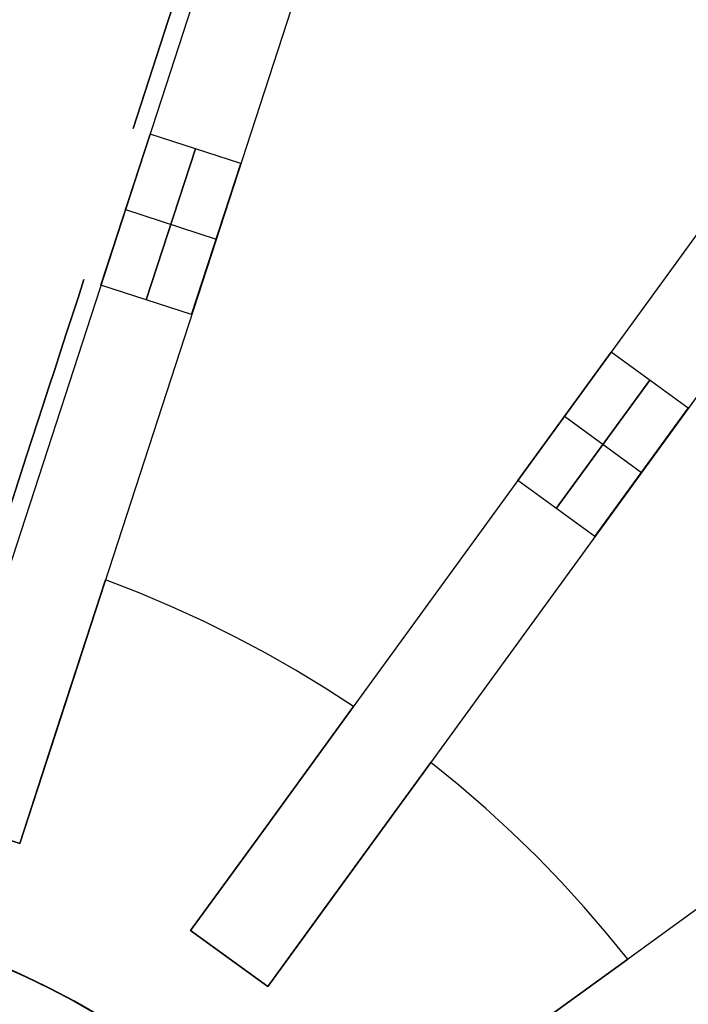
# Model space of a CAD drawing. Header units: millimetres. Extents: x 385 to 1075, y 1875 to 2565.
# Tile 18 of 21: x 771 to 855, y 2307 to 2431. Entities that reach past the tile are written whole.
import ezdxf

# ---------------------------------------------------------------- set-up
doc = ezdxf.new("R2010")
doc.units = ezdxf.units.MM

msp = doc.modelspace()

# ---------------------------------------------------------------- linework, layer by layer
for points in [[(830.9, 2549.97), (759.83, 2331.23)], [(842.32, 2546.26), (771.24, 2327.52)], [(927.93, 2502.64), (792.74, 2316.56)], [(937.64, 2495.58), (802.45, 2309.51)], [(1005.58, 2427.64), (819.51, 2292.45)], [(787.64, 2416.82), (781.46, 2397.8)], [(781.46, 2397.8), (787.64, 2416.82)], [(799.05, 2413.11), (787.64, 2416.82)], [(799.05, 2413.11), (787.64, 2416.82)], [(793.35, 2414.97), (787.17, 2395.95)], [(787.17, 2395.95), (793.35, 2414.97)], [(792.87, 2394.09), (799.05, 2413.11)], [(799.05, 2413.11), (792.87, 2394.09)], [(784.55, 2407.31), (795.96, 2403.6)], [(784.55, 2407.31), (795.96, 2403.6)], [(792.87, 2394.09), (781.46, 2397.8)], [(792.87, 2394.09), (781.46, 2397.8)], [(845.64, 2389.38), (833.89, 2373.19)], [(833.89, 2373.19), (845.64, 2389.38)], [(855.35, 2382.32), (845.64, 2389.38)], [(855.35, 2382.32), (845.64, 2389.38)], [(850.5, 2385.85), (838.74, 2369.67)], [(838.74, 2369.67), (850.5, 2385.85)], [(843.59, 2366.14), (855.35, 2382.32)], [(855.35, 2382.32), (843.59, 2366.14)], [(839.76, 2381.29), (849.47, 2374.23)], [(839.76, 2381.29), (849.47, 2374.23)], [(843.59, 2366.14), (833.89, 2373.19)], [(843.59, 2366.14), (833.89, 2373.19)], [(775.88, 2341.78), (782.02, 2360.69)], [(782.02, 2360.69), (775.88, 2341.78)], [(775.88, 2341.78), (782.02, 2360.69)], [(782.02, 2360.69), (775.88, 2341.78)], [(813.24, 2344.78), (809.69, 2347.08), (806.03, 2349.3), (802.27, 2351.44), (798.41, 2353.49), (794.46, 2355.45), (790.4, 2357.3), (786.26, 2359.05), (782.02, 2360.69)], [(813.24, 2344.78), (809.69, 2347.08), (806.03, 2349.3), (802.27, 2351.44), (798.41, 2353.49), (794.46, 2355.45), (790.4, 2357.3), (786.26, 2359.05), (782.02, 2360.69)], [(813.24, 2344.78), (809.69, 2347.08), (806.03, 2349.3), (802.27, 2351.44), (798.41, 2353.49), (794.46, 2355.45), (790.4, 2357.3), (786.26, 2359.05), (782.02, 2360.69)], [(813.24, 2344.78), (809.69, 2347.08), (806.03, 2349.3), (802.27, 2351.44), (798.41, 2353.49), (794.46, 2355.45), (790.4, 2357.3), (786.26, 2359.05), (782.02, 2360.69)], [(813.24, 2344.78), (809.69, 2347.08), (806.03, 2349.3), (802.27, 2351.44), (798.41, 2353.49), (794.46, 2355.45), (790.4, 2357.3), (786.26, 2359.05), (782.02, 2360.69)], [(813.24, 2344.78), (809.69, 2347.08), (806.03, 2349.3), (802.27, 2351.44), (798.41, 2353.49), (794.46, 2355.45), (790.4, 2357.3), (786.26, 2359.05), (782.02, 2360.69)], [(813.24, 2344.78), (801.56, 2328.7)], [(801.56, 2328.7), (813.24, 2344.78)], [(813.24, 2344.78), (801.56, 2328.7)], [(801.56, 2328.7), (813.24, 2344.78)], [(771.24, 2327.52), (775.88, 2341.78)], [(775.88, 2341.78), (771.24, 2327.52)], [(771.24, 2327.52), (775.88, 2341.78)], [(775.88, 2341.78), (771.24, 2327.52)], [(811.27, 2321.65), (822.95, 2337.73)], [(822.95, 2337.73), (811.27, 2321.65)], [(811.27, 2321.65), (822.95, 2337.73)], [(822.95, 2337.73), (811.27, 2321.65)], [(847.73, 2312.95), (845.06, 2316.23), (842.27, 2319.48), (839.35, 2322.67), (836.32, 2325.82), (833.16, 2328.9), (829.87, 2331.92), (826.47, 2334.86), (822.95, 2337.73)], [(847.73, 2312.95), (845.06, 2316.23), (842.27, 2319.48), (839.35, 2322.67), (836.32, 2325.82), (833.16, 2328.9), (829.87, 2331.92), (826.47, 2334.86), (822.95, 2337.73)], [(847.73, 2312.95), (845.06, 2316.23), (842.27, 2319.48), (839.35, 2322.67), (836.32, 2325.82), (833.16, 2328.9), (829.87, 2331.92), (826.47, 2334.86), (822.95, 2337.73)], [(847.73, 2312.95), (845.06, 2316.23), (842.27, 2319.48), (839.35, 2322.67), (836.32, 2325.82), (833.16, 2328.9), (829.87, 2331.92), (826.47, 2334.86), (822.95, 2337.73)], [(847.73, 2312.95), (845.06, 2316.23), (842.27, 2319.48), (839.35, 2322.67), (836.32, 2325.82), (833.16, 2328.9), (829.87, 2331.92), (826.47, 2334.86), (822.95, 2337.73)], [(847.73, 2312.95), (845.06, 2316.23), (842.27, 2319.48), (839.35, 2322.67), (836.32, 2325.82), (833.16, 2328.9), (829.87, 2331.92), (826.47, 2334.86), (822.95, 2337.73)], [(759.83, 2331.23), (771.24, 2327.52)], [(771.24, 2327.52), (759.83, 2331.23)], [(771.24, 2327.52), (759.83, 2331.23)], [(771.24, 2327.52), (759.83, 2331.23)], [(759.83, 2331.23), (771.24, 2327.52)], [(801.56, 2328.7), (792.74, 2316.56)], [(792.74, 2316.56), (801.56, 2328.7)], [(801.56, 2328.7), (792.74, 2316.56)], [(792.74, 2316.56), (801.56, 2328.7)], [(802.45, 2309.51), (811.27, 2321.65)], [(811.27, 2321.65), (802.45, 2309.51)], [(802.45, 2309.51), (811.27, 2321.65)], [(811.27, 2321.65), (802.45, 2309.51)], [(780.5, 2306.31), (777.47, 2308.01), (774.39, 2309.61), (771.25, 2311.09), (768.07, 2312.47), (764.84, 2313.74), (761.56, 2314.89), (758.25, 2315.93), (754.9, 2316.85), (751.53, 2317.66), (748.12, 2318.34), (744.7, 2318.91), (741.26, 2319.36), (737.8, 2319.7), (734.34, 2319.91), (730.87, 2320), (727.4, 2319.97), (723.93, 2319.82)], [(792.74, 2316.56), (802.45, 2309.51)], [(802.45, 2309.51), (792.74, 2316.56)], [(802.45, 2309.51), (792.74, 2316.56)], [(802.45, 2309.51), (792.74, 2316.56)], [(792.74, 2316.56), (802.45, 2309.51)], [(792.74, 2316.56), (797.6, 2313.04)], [(847.73, 2312.95), (831.65, 2301.27)], [(831.65, 2301.27), (847.73, 2312.95)], [(847.73, 2312.95), (831.65, 2301.27)], [(831.65, 2301.27), (847.73, 2312.95)]]:
    msp.add_lwpolyline(points)
at = {"extrusion": (0.951057, -0.309017, -3.87633e-15)}
msp.add_lwpolyline([(2681.93, -70), (2681.85, -65.22), (2681.6, -60.45), (2681.19, -55.68), (2680.62, -50.94), (2679.89, -46.21), (2679, -41.52), (2677.95, -36.85), (2676.74, -32.23), (2675.37, -27.65), (2673.84, -23.12), (2672.17, -18.64), (2670.34, -14.22), (2668.36, -9.87), (2666.23, -5.59), (2663.96, -1.38), (2661.55, 2.74), (2658.99, 6.78), (2656.3, 10.74), (2653.48, 14.59), (2650.53, 18.35), (2647.45, 22.01), (2644.24, 25.56), (2640.92, 28.99), (2637.49, 32.32), (2633.94, 35.52), (2630.28, 38.6), (2626.52, 41.55), (2622.66, 44.38), (2618.71, 47.07), (2614.67, 49.62), (2610.54, 52.03), (2606.34, 54.3), (2602.06, 56.43), (2597.7, 58.41), (2593.29, 60.24), (2588.81, 61.92), (2584.28, 63.44), (2579.7, 64.81), (2575.07, 66.02), (2570.41, 67.07), (2565.72, 67.96), (2560.99, 68.7), (2556.24, 69.27), (2551.48, 69.67), (2546.71, 69.92), (2541.93, 70)], dxfattribs=at)
at = {"extrusion": (0.951057, -0.309017, 2.89588e-15)}
msp.add_lwpolyline([(2541.93, -314), (2546.71, -313.92), (2551.48, -313.67), (2556.24, -313.27), (2560.99, -312.7), (2565.72, -311.96), (2570.41, -311.07), (2575.07, -310.02), (2579.7, -308.81), (2584.28, -307.44), (2588.81, -305.92), (2593.29, -304.24), (2597.7, -302.41), (2602.06, -300.43), (2606.34, -298.3), (2610.54, -296.03), (2614.67, -293.62), (2618.71, -291.07), (2622.66, -288.38), (2626.52, -285.55), (2630.28, -282.6), (2633.94, -279.52), (2637.49, -276.32), (2640.92, -272.99), (2644.24, -269.56), (2647.45, -266.01), (2650.53, -262.35), (2653.48, -258.59), (2656.3, -254.74), (2658.99, -250.78), (2661.55, -246.74), (2663.96, -242.62), (2666.23, -238.41), (2668.36, -234.13), (2670.34, -229.78), (2672.17, -225.36), (2673.84, -220.88), (2675.37, -216.35), (2676.74, -211.77), (2677.95, -207.15), (2679, -202.48), (2679.89, -197.79), (2680.62, -193.06), (2681.19, -188.32), (2681.6, -183.55), (2681.85, -178.78), (2681.93, -174)], dxfattribs=at)
at = {"extrusion": (0.951057, -0.309017, -4.78287e-17)}
msp.add_lwpolyline([(2681.93, -70), (2681.85, -65.22), (2681.6, -60.45), (2681.19, -55.68), (2680.62, -50.94), (2679.89, -46.21), (2679, -41.52), (2677.95, -36.85), (2676.74, -32.23), (2675.37, -27.65), (2673.84, -23.12), (2672.17, -18.64), (2670.34, -14.22), (2668.36, -9.87), (2666.23, -5.59), (2663.96, -1.38), (2661.55, 2.74), (2658.99, 6.78), (2656.3, 10.74), (2653.48, 14.59), (2650.53, 18.35), (2647.45, 22.01), (2644.24, 25.56), (2640.92, 28.99), (2637.49, 32.32), (2633.94, 35.52), (2630.28, 38.6), (2626.52, 41.55), (2622.66, 44.38), (2618.71, 47.07), (2614.67, 49.62), (2610.54, 52.03), (2606.34, 54.3), (2602.06, 56.43), (2597.7, 58.41), (2593.29, 60.24), (2588.81, 61.92), (2584.28, 63.44), (2579.7, 64.81), (2575.07, 66.02), (2570.41, 67.07), (2565.72, 67.96), (2560.99, 68.7), (2556.24, 69.27), (2551.48, 69.67), (2546.71, 69.92), (2541.93, 70)], dxfattribs=at)
at = {"extrusion": (0.951057, -0.309017, -1.25519e-15)}
msp.add_lwpolyline([(2541.93, -314), (2546.71, -313.92), (2551.48, -313.67), (2556.24, -313.27), (2560.99, -312.7), (2565.72, -311.96), (2570.41, -311.07), (2575.07, -310.02), (2579.7, -308.81), (2584.28, -307.44), (2588.81, -305.92), (2593.29, -304.24), (2597.7, -302.41), (2602.06, -300.43), (2606.34, -298.3), (2610.54, -296.03), (2614.67, -293.62), (2618.71, -291.07), (2622.66, -288.38), (2626.52, -285.55), (2630.28, -282.6), (2633.94, -279.52), (2637.49, -276.32), (2640.92, -272.99), (2644.24, -269.56), (2647.45, -266.01), (2650.53, -262.35), (2653.48, -258.59), (2656.3, -254.74), (2658.99, -250.78), (2661.55, -246.74), (2663.96, -242.62), (2666.23, -238.41), (2668.36, -234.13), (2670.34, -229.78), (2672.17, -225.36), (2673.84, -220.88), (2675.37, -216.35), (2676.74, -211.77), (2677.95, -207.15), (2679, -202.48), (2679.89, -197.79), (2680.62, -193.06), (2681.19, -188.32), (2681.6, -183.55), (2681.85, -178.78), (2681.93, -174)], dxfattribs=at)
at = {"extrusion": (0.951057, -0.309017, 8.43729e-17)}
msp.add_lwpolyline([(2541.93, 70), (2546.71, 69.92), (2551.48, 69.67), (2556.24, 69.27), (2560.99, 68.7), (2565.72, 67.96), (2570.41, 67.07), (2575.07, 66.02), (2579.7, 64.81), (2584.28, 63.44), (2588.81, 61.92), (2593.29, 60.24), (2597.7, 58.41), (2602.06, 56.43), (2606.34, 54.3), (2610.54, 52.03), (2614.67, 49.62), (2618.71, 47.07), (2622.66, 44.38), (2626.52, 41.55), (2630.28, 38.6), (2633.94, 35.52), (2637.49, 32.32), (2640.92, 28.99), (2644.24, 25.56), (2647.45, 22.01), (2650.53, 18.35), (2653.48, 14.59), (2656.3, 10.74), (2658.99, 6.78), (2661.55, 2.74), (2663.96, -1.38), (2666.23, -5.59), (2668.36, -9.87), (2670.34, -14.22), (2672.17, -18.64), (2673.84, -23.12), (2675.37, -27.65), (2676.74, -32.23), (2677.95, -36.85), (2679, -41.52), (2679.89, -46.21), (2680.62, -50.94), (2681.19, -55.68), (2681.6, -60.45), (2681.85, -65.22), (2681.93, -70)], dxfattribs=at)
at = {"extrusion": (0.951057, -0.309017, 4.59697e-16)}
msp.add_lwpolyline([(2681.93, -174), (2681.85, -178.78), (2681.6, -183.55), (2681.19, -188.32), (2680.62, -193.06), (2679.89, -197.79), (2679, -202.48), (2677.95, -207.15), (2676.74, -211.77), (2675.37, -216.35), (2673.84, -220.88), (2672.17, -225.36), (2670.34, -229.78), (2668.36, -234.13), (2666.23, -238.41), (2663.96, -242.62), (2661.55, -246.74), (2658.99, -250.78), (2656.3, -254.74), (2653.48, -258.59), (2650.53, -262.35), (2647.45, -266.01), (2644.24, -269.56), (2640.92, -272.99), (2637.49, -276.32), (2633.94, -279.52), (2630.28, -282.6), (2626.52, -285.55), (2622.66, -288.38), (2618.71, -291.07), (2614.67, -293.62), (2610.54, -296.03), (2606.34, -298.3), (2602.06, -300.43), (2597.7, -302.41), (2593.29, -304.24), (2588.81, -305.92), (2584.28, -307.44), (2579.7, -308.81), (2575.07, -310.02), (2570.41, -311.07), (2565.72, -311.96), (2560.99, -312.7), (2556.24, -313.27), (2551.48, -313.67), (2546.71, -313.92), (2541.93, -314)], dxfattribs=at)
at = {"extrusion": (0.809017, -0.587785, -3.24572e-15)}
msp.add_lwpolyline([(2570.1, -70), (2570.02, -65.22), (2569.77, -60.45), (2569.37, -55.68), (2568.8, -50.94), (2568.07, -46.21), (2567.17, -41.52), (2566.12, -36.85), (2564.91, -32.23), (2563.54, -27.65), (2562.02, -23.12), (2560.34, -18.64), (2558.51, -14.22), (2556.53, -9.87), (2554.4, -5.59), (2552.13, -1.38), (2549.72, 2.74), (2547.17, 6.78), (2544.48, 10.74), (2541.65, 14.59), (2538.7, 18.35), (2535.62, 22.01), (2532.42, 25.56), (2529.1, 28.99), (2525.66, 32.32), (2522.11, 35.52), (2518.45, 38.6), (2514.69, 41.55), (2510.84, 44.38), (2506.88, 47.07), (2502.84, 49.62), (2498.72, 52.03), (2494.51, 54.3), (2490.23, 56.43), (2485.88, 58.41), (2481.46, 60.24), (2476.98, 61.92), (2472.45, 63.44), (2467.87, 64.81), (2463.25, 66.02), (2458.58, 67.07), (2453.89, 67.96), (2449.16, 68.7), (2444.42, 69.27), (2439.65, 69.67), (2434.88, 69.92), (2430.1, 70)], dxfattribs=at)
at = {"extrusion": (0.809017, -0.587785, -3.44826e-15)}
msp.add_lwpolyline([(2430.1, -314), (2434.88, -313.92), (2439.65, -313.67), (2444.42, -313.27), (2449.16, -312.7), (2453.89, -311.96), (2458.58, -311.07), (2463.25, -310.02), (2467.87, -308.81), (2472.45, -307.44), (2476.98, -305.92), (2481.46, -304.24), (2485.88, -302.41), (2490.23, -300.43), (2494.51, -298.3), (2498.72, -296.03), (2502.84, -293.62), (2506.88, -291.07), (2510.84, -288.38), (2514.69, -285.55), (2518.45, -282.6), (2522.11, -279.52), (2525.66, -276.32), (2529.1, -272.99), (2532.42, -269.56), (2535.62, -266.01), (2538.7, -262.35), (2541.65, -258.59), (2544.48, -254.74), (2547.17, -250.78), (2549.72, -246.74), (2552.13, -242.62), (2554.4, -238.41), (2556.53, -234.13), (2558.51, -229.78), (2560.34, -225.36), (2562.02, -220.88), (2563.54, -216.35), (2564.91, -211.77), (2566.12, -207.15), (2567.17, -202.48), (2568.07, -197.79), (2568.8, -193.06), (2569.37, -188.32), (2569.77, -183.55), (2570.02, -178.78), (2570.1, -174)], dxfattribs=at)
at = {"extrusion": (0.809017, -0.587785, -4.58023e-16)}
msp.add_lwpolyline([(2570.1, -70), (2570.02, -65.22), (2569.77, -60.45), (2569.37, -55.68), (2568.8, -50.94), (2568.07, -46.21), (2567.17, -41.52), (2566.12, -36.85), (2564.91, -32.23), (2563.54, -27.65), (2562.02, -23.12), (2560.34, -18.64), (2558.51, -14.22), (2556.53, -9.87), (2554.4, -5.59), (2552.13, -1.38), (2549.72, 2.74), (2547.17, 6.78), (2544.48, 10.74), (2541.65, 14.59), (2538.7, 18.35), (2535.62, 22.01), (2532.42, 25.56), (2529.1, 28.99), (2525.66, 32.32), (2522.11, 35.52), (2518.45, 38.6), (2514.69, 41.55), (2510.84, 44.38), (2506.88, 47.07), (2502.84, 49.62), (2498.72, 52.03), (2494.51, 54.3), (2490.23, 56.43), (2485.88, 58.41), (2481.46, 60.24), (2476.98, 61.92), (2472.45, 63.44), (2467.87, 64.81), (2463.25, 66.02), (2458.58, 67.07), (2453.89, 67.96), (2449.16, 68.7), (2444.42, 69.27), (2439.65, 69.67), (2434.88, 69.92), (2430.1, 70)], dxfattribs=at)
at = {"extrusion": (0.809017, -0.587785, -1.12065e-15)}
msp.add_lwpolyline([(2430.1, -314), (2434.88, -313.92), (2439.65, -313.67), (2444.42, -313.27), (2449.16, -312.7), (2453.89, -311.96), (2458.58, -311.07), (2463.25, -310.02), (2467.87, -308.81), (2472.45, -307.44), (2476.98, -305.92), (2481.46, -304.24), (2485.88, -302.41), (2490.23, -300.43), (2494.51, -298.3), (2498.72, -296.03), (2502.84, -293.62), (2506.88, -291.07), (2510.84, -288.38), (2514.69, -285.55), (2518.45, -282.6), (2522.11, -279.52), (2525.66, -276.32), (2529.1, -272.99), (2532.42, -269.56), (2535.62, -266.01), (2538.7, -262.35), (2541.65, -258.59), (2544.48, -254.74), (2547.17, -250.78), (2549.72, -246.74), (2552.13, -242.62), (2554.4, -238.41), (2556.53, -234.13), (2558.51, -229.78), (2560.34, -225.36), (2562.02, -220.88), (2563.54, -216.35), (2564.91, -211.77), (2566.12, -207.15), (2567.17, -202.48), (2568.07, -197.79), (2568.8, -193.06), (2569.37, -188.32), (2569.77, -183.55), (2570.02, -178.78), (2570.1, -174)], dxfattribs=at)
at = {"extrusion": (0.809017, -0.587785, -2.2832e-16)}
msp.add_lwpolyline([(2430.1, 70), (2434.88, 69.92), (2439.65, 69.67), (2444.42, 69.27), (2449.16, 68.7), (2453.89, 67.96), (2458.58, 67.07), (2463.25, 66.02), (2467.87, 64.81), (2472.45, 63.44), (2476.98, 61.92), (2481.46, 60.24), (2485.88, 58.41), (2490.23, 56.43), (2494.51, 54.3), (2498.72, 52.03), (2502.84, 49.62), (2506.88, 47.07), (2510.84, 44.38), (2514.69, 41.55), (2518.45, 38.6), (2522.11, 35.52), (2525.66, 32.32), (2529.1, 28.99), (2532.42, 25.56), (2535.62, 22.01), (2538.7, 18.35), (2541.65, 14.59), (2544.48, 10.74), (2547.17, 6.78), (2549.72, 2.74), (2552.13, -1.38), (2554.4, -5.59), (2556.53, -9.87), (2558.51, -14.22), (2560.34, -18.64), (2562.02, -23.12), (2563.54, -27.65), (2564.91, -32.23), (2566.12, -36.85), (2567.17, -41.52), (2568.07, -46.21), (2568.8, -50.94), (2569.37, -55.68), (2569.77, -60.45), (2570.02, -65.22), (2570.1, -70)], dxfattribs=at)
at = {"extrusion": (0.951057, -0.309017, 4.81133e-15)}
msp.add_lwpolyline([(2521.93, 70), (2519.54, 69.96), (2517.15, 69.84), (2514.77, 69.63), (2512.4, 69.35), (2510.03, 68.98), (2507.69, 68.54), (2505.35, 68.01), (2503.04, 67.4), (2500.75, 66.72), (2498.49, 65.96), (2496.25, 65.12), (2494.04, 64.2), (2491.86, 63.22), (2489.72, 62.15), (2487.62, 61.02), (2485.56, 59.81), (2483.54, 58.53), (2481.56, 57.19), (2479.63, 55.78), (2477.75, 54.3), (2475.92, 52.76), (2474.15, 51.16), (2472.43, 49.5), (2470.77, 47.78), (2469.17, 46), (2467.63, 44.18), (2466.15, 42.3), (2464.74, 40.37), (2463.4, 38.39), (2462.12, 36.37), (2460.91, 34.31), (2459.78, 32.2), (2458.71, 30.06), (2457.72, 27.89), (2456.81, 25.68), (2455.97, 23.44), (2455.21, 21.18), (2454.52, 18.89), (2453.92, 16.57), (2453.39, 14.24), (2452.95, 11.89), (2452.58, 9.53), (2452.29, 7.16), (2452.09, 4.78), (2451.97, 2.39), (2451.93, 0)], dxfattribs=at)
at = {"extrusion": (0.951057, -0.309017, 1.84335e-16)}
msp.add_lwpolyline([(2451.93, -244), (2451.97, -246.39), (2452.09, -248.78), (2452.29, -251.16), (2452.58, -253.53), (2452.95, -255.89), (2453.39, -258.24), (2453.92, -260.57), (2454.52, -262.89), (2455.21, -265.18), (2455.97, -267.44), (2456.81, -269.68), (2457.72, -271.89), (2458.71, -274.06), (2459.78, -276.2), (2460.91, -278.31), (2462.12, -280.37), (2463.4, -282.39), (2464.74, -284.37), (2466.15, -286.3), (2467.63, -288.18), (2469.17, -290), (2470.77, -291.78), (2472.43, -293.5), (2474.15, -295.16), (2475.92, -296.76), (2477.75, -298.3), (2479.63, -299.78), (2481.56, -301.19), (2483.54, -302.53), (2485.56, -303.81), (2487.62, -305.02), (2489.72, -306.15), (2491.86, -307.22), (2494.04, -308.2), (2496.25, -309.12), (2498.49, -309.96), (2500.75, -310.72), (2503.04, -311.4), (2505.35, -312.01), (2507.69, -312.54), (2510.03, -312.98), (2512.4, -313.35), (2514.77, -313.63), (2517.15, -313.84), (2519.54, -313.96), (2521.93, -314)], dxfattribs=at)
msp.add_lwpolyline([(2451.93, -244), (2451.97, -246.39), (2452.09, -248.78), (2452.29, -251.16), (2452.58, -253.53), (2452.95, -255.89), (2453.39, -258.24), (2453.92, -260.57), (2454.52, -262.89), (2455.21, -265.18), (2455.97, -267.44), (2456.81, -269.68), (2457.72, -271.89), (2458.71, -274.06), (2459.78, -276.2), (2460.91, -278.31), (2462.12, -280.37), (2463.4, -282.39), (2464.74, -284.37), (2466.15, -286.3), (2467.63, -288.18), (2469.17, -290), (2470.77, -291.78), (2472.43, -293.5), (2474.15, -295.16), (2475.92, -296.76), (2477.75, -298.3), (2479.63, -299.78), (2481.56, -301.19), (2483.54, -302.53), (2485.56, -303.81), (2487.62, -305.02), (2489.72, -306.15), (2491.86, -307.22), (2494.04, -308.2), (2496.25, -309.12), (2498.49, -309.96), (2500.75, -310.72), (2503.04, -311.4), (2505.35, -312.01), (2507.69, -312.54), (2510.03, -312.98), (2512.4, -313.35), (2514.77, -313.63), (2517.15, -313.84), (2519.54, -313.96), (2521.93, -314)], dxfattribs=at)
at = {"extrusion": (0.951057, -0.309017, 3.19281e-17)}
msp.add_lwpolyline([(2521.93, 70), (2519.54, 69.96), (2517.15, 69.84), (2514.77, 69.63), (2512.4, 69.35), (2510.03, 68.98), (2507.69, 68.54), (2505.35, 68.01), (2503.04, 67.4), (2500.75, 66.72), (2498.49, 65.96), (2496.25, 65.12), (2494.04, 64.2), (2491.86, 63.22), (2489.72, 62.15), (2487.62, 61.02), (2485.56, 59.81), (2483.54, 58.53), (2481.56, 57.19), (2479.63, 55.78), (2477.75, 54.3), (2475.92, 52.76), (2474.15, 51.16), (2472.43, 49.5), (2470.77, 47.78), (2469.17, 46), (2467.63, 44.18), (2466.15, 42.3), (2464.74, 40.37), (2463.4, 38.39), (2462.12, 36.37), (2460.91, 34.31), (2459.78, 32.2), (2458.71, 30.06), (2457.72, 27.89), (2456.81, 25.68), (2455.97, 23.44), (2455.21, 21.18), (2454.52, 18.89), (2453.92, 16.57), (2453.39, 14.24), (2452.95, 11.89), (2452.58, 9.53), (2452.29, 7.16), (2452.09, 4.78), (2451.97, 2.39), (2451.93, 0)], dxfattribs=at)
at = {"extrusion": (0.951057, -0.309017, 1.06163e-15)}
msp.add_lwpolyline([(2451.93, -244), (2451.97, -246.39), (2452.09, -248.78), (2452.29, -251.16), (2452.58, -253.53), (2452.95, -255.89), (2453.39, -258.24), (2453.92, -260.57), (2454.52, -262.89), (2455.21, -265.18), (2455.97, -267.44), (2456.81, -269.68), (2457.72, -271.89), (2458.71, -274.06), (2459.78, -276.2), (2460.91, -278.31), (2462.12, -280.37), (2463.4, -282.39), (2464.74, -284.37), (2466.15, -286.3), (2467.63, -288.18), (2469.17, -290), (2470.77, -291.78), (2472.43, -293.5), (2474.15, -295.16), (2475.92, -296.76), (2477.75, -298.3), (2479.63, -299.78), (2481.56, -301.19), (2483.54, -302.53), (2485.56, -303.81), (2487.62, -305.02), (2489.72, -306.15), (2491.86, -307.22), (2494.04, -308.2), (2496.25, -309.12), (2498.49, -309.96), (2500.75, -310.72), (2503.04, -311.4), (2505.35, -312.01), (2507.69, -312.54), (2510.03, -312.98), (2512.4, -313.35), (2514.77, -313.63), (2517.15, -313.84), (2519.54, -313.96), (2521.93, -314)], dxfattribs=at)
at = {"extrusion": (0.951057, -0.309017, 2.47391e-15)}
msp.add_lwpolyline([(2451.93, 0), (2451.97, 2.39), (2452.09, 4.78), (2452.29, 7.16), (2452.58, 9.53), (2452.95, 11.89), (2453.39, 14.24), (2453.92, 16.57), (2454.52, 18.89), (2455.21, 21.18), (2455.97, 23.44), (2456.81, 25.68), (2457.72, 27.89), (2458.71, 30.06), (2459.78, 32.2), (2460.91, 34.31), (2462.12, 36.37), (2463.4, 38.39), (2464.74, 40.37), (2466.15, 42.3), (2467.63, 44.18), (2469.17, 46), (2470.77, 47.78), (2472.43, 49.5), (2474.15, 51.16), (2475.92, 52.76), (2477.75, 54.3), (2479.63, 55.78), (2481.56, 57.19), (2483.54, 58.53), (2485.56, 59.81), (2487.62, 61.02), (2489.72, 62.15), (2491.86, 63.22), (2494.04, 64.2), (2496.25, 65.12), (2498.49, 65.96), (2500.75, 66.72), (2503.04, 67.4), (2505.35, 68.01), (2507.69, 68.54), (2510.03, 68.98), (2512.4, 69.35), (2514.77, 69.63), (2517.15, 69.84), (2519.54, 69.96), (2521.93, 70)], dxfattribs=at)
at = {"extrusion": (0.809017, -0.587785, 1.91941e-16)}
msp.add_lwpolyline([(2410.1, 70), (2407.71, 69.96), (2405.32, 69.84), (2402.94, 69.63), (2400.57, 69.35), (2398.21, 68.98), (2395.86, 68.54), (2393.53, 68.01), (2391.22, 67.4), (2388.92, 66.72), (2386.66, 65.96), (2384.42, 65.12), (2382.21, 64.2), (2380.04, 63.22), (2377.9, 62.15), (2375.79, 61.02), (2373.73, 59.81), (2371.71, 58.53), (2369.73, 57.19), (2367.8, 55.78), (2365.92, 54.3), (2364.1, 52.76), (2362.32, 51.16), (2360.6, 49.5), (2358.94, 47.78), (2357.34, 46), (2355.8, 44.18), (2354.32, 42.3), (2352.91, 40.37), (2351.57, 38.39), (2350.29, 36.37), (2349.08, 34.31), (2347.95, 32.2), (2346.89, 30.06), (2345.9, 27.89), (2344.98, 25.68), (2344.14, 23.44), (2343.38, 21.18), (2342.7, 18.89), (2342.09, 16.57), (2341.57, 14.24), (2341.12, 11.89), (2340.75, 9.53), (2340.47, 7.16), (2340.26, 4.78), (2340.14, 2.39), (2340.1, 0)], dxfattribs=at)
at = {"extrusion": (0.809017, -0.587785, -6.03966e-15)}
msp.add_lwpolyline([(2340.1, -244), (2340.14, -246.39), (2340.26, -248.78), (2340.47, -251.16), (2340.75, -253.53), (2341.12, -255.89), (2341.57, -258.24), (2342.09, -260.57), (2342.7, -262.89), (2343.38, -265.18), (2344.14, -267.44), (2344.98, -269.68), (2345.9, -271.89), (2346.89, -274.06), (2347.95, -276.2), (2349.08, -278.31), (2350.29, -280.37), (2351.57, -282.39), (2352.91, -284.37), (2354.32, -286.3), (2355.8, -288.18), (2357.34, -290), (2358.94, -291.78), (2360.6, -293.5), (2362.32, -295.16), (2364.1, -296.76), (2365.92, -298.3), (2367.8, -299.78), (2369.73, -301.19), (2371.71, -302.53), (2373.73, -303.81), (2375.79, -305.02), (2377.9, -306.15), (2380.04, -307.22), (2382.21, -308.2), (2384.42, -309.12), (2386.66, -309.96), (2388.92, -310.72), (2391.22, -311.4), (2393.53, -312.01), (2395.86, -312.54), (2398.21, -312.98), (2400.57, -313.35), (2402.94, -313.63), (2405.32, -313.84), (2407.71, -313.96), (2410.1, -314)], dxfattribs=at)
at = {"extrusion": (0.809017, -0.587785, 7.99439e-15)}
msp.add_lwpolyline([(2410.1, 70), (2407.71, 69.96), (2405.32, 69.84), (2402.94, 69.63), (2400.57, 69.35), (2398.21, 68.98), (2395.86, 68.54), (2393.53, 68.01), (2391.22, 67.4), (2388.92, 66.72), (2386.66, 65.96), (2384.42, 65.12), (2382.21, 64.2), (2380.04, 63.22), (2377.9, 62.15), (2375.79, 61.02), (2373.73, 59.81), (2371.71, 58.53), (2369.73, 57.19), (2367.8, 55.78), (2365.92, 54.3), (2364.1, 52.76), (2362.32, 51.16), (2360.6, 49.5), (2358.94, 47.78), (2357.34, 46), (2355.8, 44.18), (2354.32, 42.3), (2352.91, 40.37), (2351.57, 38.39), (2350.29, 36.37), (2349.08, 34.31), (2347.95, 32.2), (2346.89, 30.06), (2345.9, 27.89), (2344.98, 25.68), (2344.14, 23.44), (2343.38, 21.18), (2342.7, 18.89), (2342.09, 16.57), (2341.57, 14.24), (2341.12, 11.89), (2340.75, 9.53), (2340.47, 7.16), (2340.26, 4.78), (2340.14, 2.39), (2340.1, 0)], dxfattribs=at)
at = {"extrusion": (0.809017, -0.587785, 6.08774e-15)}
msp.add_lwpolyline([(2340.1, -244), (2340.14, -246.39), (2340.26, -248.78), (2340.47, -251.16), (2340.75, -253.53), (2341.12, -255.89), (2341.57, -258.24), (2342.09, -260.57), (2342.7, -262.89), (2343.38, -265.18), (2344.14, -267.44), (2344.98, -269.68), (2345.9, -271.89), (2346.89, -274.06), (2347.95, -276.2), (2349.08, -278.31), (2350.29, -280.37), (2351.57, -282.39), (2352.91, -284.37), (2354.32, -286.3), (2355.8, -288.18), (2357.34, -290), (2358.94, -291.78), (2360.6, -293.5), (2362.32, -295.16), (2364.1, -296.76), (2365.92, -298.3), (2367.8, -299.78), (2369.73, -301.19), (2371.71, -302.53), (2373.73, -303.81), (2375.79, -305.02), (2377.9, -306.15), (2380.04, -307.22), (2382.21, -308.2), (2384.42, -309.12), (2386.66, -309.96), (2388.92, -310.72), (2391.22, -311.4), (2393.53, -312.01), (2395.86, -312.54), (2398.21, -312.98), (2400.57, -313.35), (2402.94, -313.63), (2405.32, -313.84), (2407.71, -313.96), (2410.1, -314)], dxfattribs=at)
at = {"extrusion": (0.809017, -0.587785, 1.66619e-14)}
msp.add_lwpolyline([(2340.1, 0), (2340.14, 2.39), (2340.26, 4.78), (2340.47, 7.16), (2340.75, 9.53), (2341.12, 11.89), (2341.57, 14.24), (2342.09, 16.57), (2342.7, 18.89), (2343.38, 21.18), (2344.14, 23.44), (2344.98, 25.68), (2345.9, 27.89), (2346.89, 30.06), (2347.95, 32.2), (2349.08, 34.31), (2350.29, 36.37), (2351.57, 38.39), (2352.91, 40.37), (2354.32, 42.3), (2355.8, 44.18), (2357.34, 46), (2358.94, 47.78), (2360.6, 49.5), (2362.32, 51.16), (2364.1, 52.76), (2365.92, 54.3), (2367.8, 55.78), (2369.73, 57.19), (2371.71, 58.53), (2373.73, 59.81), (2375.79, 61.02), (2377.9, 62.15), (2380.04, 63.22), (2382.21, 64.2), (2384.42, 65.12), (2386.66, 65.96), (2388.92, 66.72), (2391.22, 67.4), (2393.53, 68.01), (2395.86, 68.54), (2398.21, 68.98), (2400.57, 69.35), (2402.94, 69.63), (2405.32, 69.84), (2407.71, 69.96), (2410.1, 70)], dxfattribs=at)
at = {"extrusion": (0.809017, -0.587785, 1.77415e-16)}
msp.add_lwpolyline([(2340.1, -244), (2340.14, -246.39), (2340.26, -248.78), (2340.47, -251.16), (2340.75, -253.53), (2341.12, -255.89), (2341.57, -258.24), (2342.09, -260.57), (2342.7, -262.89), (2343.38, -265.18), (2344.14, -267.44), (2344.98, -269.68), (2345.9, -271.89), (2346.89, -274.06), (2347.95, -276.2), (2349.08, -278.31), (2350.29, -280.37), (2351.57, -282.39), (2352.91, -284.37), (2354.32, -286.3), (2355.8, -288.18), (2357.34, -290), (2358.94, -291.78), (2360.6, -293.5), (2362.32, -295.16), (2364.1, -296.76), (2365.92, -298.3), (2367.8, -299.78), (2369.73, -301.19), (2371.71, -302.53), (2373.73, -303.81), (2375.79, -305.02), (2377.9, -306.15), (2380.04, -307.22), (2382.21, -308.2), (2384.42, -309.12), (2386.66, -309.96), (2388.92, -310.72), (2391.22, -311.4), (2393.53, -312.01), (2395.86, -312.54), (2398.21, -312.98), (2400.57, -313.35), (2402.94, -313.63), (2405.32, -313.84), (2407.71, -313.96), (2410.1, -314)], dxfattribs=at)
at = {"extrusion": (1, 0, 0)}
for points in [[(2360.69, -244), (2360.69, -232)], [(2360.69, -12), (2360.69, 0)], [(2344.78, -244), (2344.78, -232)], [(2344.78, -12), (2344.78, 0)], [(2337.73, -244), (2337.73, -232)], [(2337.73, -12), (2337.73, 0)], [(2327.52, -232), (2327.52, -12)], [(2316.56, -12), (2316.56, -232)], [(2313.04, -12), (2313.04, -232)], [(2312.95, -244), (2312.95, -232)], [(2312.95, -12), (2312.95, 0)], [(2309.51, -232), (2309.51, -12)]]:
    msp.add_lwpolyline(points, dxfattribs=at)
at = {"extrusion": (-0.587785, 0.809017, -5.89859e-15)}
msp.add_lwpolyline([(-2080.47, 70), (-2078.08, 69.96), (-2075.69, 69.84), (-2073.31, 69.63), (-2070.93, 69.35), (-2068.57, 68.98), (-2066.22, 68.54), (-2063.89, 68.01), (-2061.58, 67.4), (-2059.29, 66.72), (-2057.02, 65.96), (-2054.79, 65.12), (-2052.58, 64.2), (-2050.4, 63.22), (-2048.26, 62.15), (-2046.16, 61.02), (-2044.09, 59.81), (-2042.07, 58.53), (-2040.1, 57.19), (-2038.17, 55.78), (-2036.29, 54.3), (-2034.46, 52.76), (-2032.69, 51.16), (-2030.97, 49.5), (-2029.31, 47.78), (-2027.71, 46), (-2026.17, 44.18), (-2024.69, 42.3), (-2023.28, 40.37), (-2021.93, 38.39), (-2020.66, 36.37), (-2019.45, 34.31), (-2018.31, 32.2), (-2017.25, 30.06), (-2016.26, 27.89), (-2015.35, 25.68), (-2014.51, 23.44), (-2013.75, 21.18), (-2013.06, 18.89), (-2012.46, 16.57), (-2011.93, 14.24), (-2011.48, 11.89), (-2011.12, 9.53), (-2010.83, 7.16), (-2010.63, 4.78), (-2010.51, 2.39), (-2010.47, 0)], dxfattribs=at)
at = {"extrusion": (-0.587785, 0.809017, 4.20732e-15)}
msp.add_lwpolyline([(-2010.47, -244), (-2010.51, -246.39), (-2010.63, -248.78), (-2010.83, -251.16), (-2011.12, -253.53), (-2011.48, -255.89), (-2011.93, -258.24), (-2012.46, -260.57), (-2013.06, -262.89), (-2013.75, -265.18), (-2014.51, -267.44), (-2015.35, -269.68), (-2016.26, -271.89), (-2017.25, -274.06), (-2018.31, -276.2), (-2019.45, -278.31), (-2020.66, -280.37), (-2021.93, -282.39), (-2023.28, -284.37), (-2024.69, -286.3), (-2026.17, -288.18), (-2027.71, -290), (-2029.31, -291.78), (-2030.97, -293.5), (-2032.69, -295.16), (-2034.46, -296.76), (-2036.29, -298.3), (-2038.17, -299.78), (-2040.1, -301.19), (-2042.07, -302.53), (-2044.09, -303.81), (-2046.16, -305.02), (-2048.26, -306.15), (-2050.4, -307.22), (-2052.58, -308.2), (-2054.79, -309.12), (-2057.02, -309.96), (-2059.29, -310.72), (-2061.58, -311.4), (-2063.89, -312.01), (-2066.22, -312.54), (-2068.57, -312.98), (-2070.93, -313.35), (-2073.31, -313.63), (-2075.69, -313.84), (-2078.08, -313.96), (-2080.47, -314)], dxfattribs=at)
at = {"extrusion": (-0.587785, 0.809017, 4.00075e-15)}
msp.add_lwpolyline([(-2080.47, 70), (-2078.08, 69.96), (-2075.69, 69.84), (-2073.31, 69.63), (-2070.93, 69.35), (-2068.57, 68.98), (-2066.22, 68.54), (-2063.89, 68.01), (-2061.58, 67.4), (-2059.29, 66.72), (-2057.02, 65.96), (-2054.79, 65.12), (-2052.58, 64.2), (-2050.4, 63.22), (-2048.26, 62.15), (-2046.16, 61.02), (-2044.09, 59.81), (-2042.07, 58.53), (-2040.1, 57.19), (-2038.17, 55.78), (-2036.29, 54.3), (-2034.46, 52.76), (-2032.69, 51.16), (-2030.97, 49.5), (-2029.31, 47.78), (-2027.71, 46), (-2026.17, 44.18), (-2024.69, 42.3), (-2023.28, 40.37), (-2021.93, 38.39), (-2020.66, 36.37), (-2019.45, 34.31), (-2018.31, 32.2), (-2017.25, 30.06), (-2016.26, 27.89), (-2015.35, 25.68), (-2014.51, 23.44), (-2013.75, 21.18), (-2013.06, 18.89), (-2012.46, 16.57), (-2011.93, 14.24), (-2011.48, 11.89), (-2011.12, 9.53), (-2010.83, 7.16), (-2010.63, 4.78), (-2010.51, 2.39), (-2010.47, 0)], dxfattribs=at)
at = {"extrusion": (-0.587785, 0.809017, -2.34399e-15)}
msp.add_lwpolyline([(-2010.47, -244), (-2010.51, -246.39), (-2010.63, -248.78), (-2010.83, -251.16), (-2011.12, -253.53), (-2011.48, -255.89), (-2011.93, -258.24), (-2012.46, -260.57), (-2013.06, -262.89), (-2013.75, -265.18), (-2014.51, -267.44), (-2015.35, -269.68), (-2016.26, -271.89), (-2017.25, -274.06), (-2018.31, -276.2), (-2019.45, -278.31), (-2020.66, -280.37), (-2021.93, -282.39), (-2023.28, -284.37), (-2024.69, -286.3), (-2026.17, -288.18), (-2027.71, -290), (-2029.31, -291.78), (-2030.97, -293.5), (-2032.69, -295.16), (-2034.46, -296.76), (-2036.29, -298.3), (-2038.17, -299.78), (-2040.1, -301.19), (-2042.07, -302.53), (-2044.09, -303.81), (-2046.16, -305.02), (-2048.26, -306.15), (-2050.4, -307.22), (-2052.58, -308.2), (-2054.79, -309.12), (-2057.02, -309.96), (-2059.29, -310.72), (-2061.58, -311.4), (-2063.89, -312.01), (-2066.22, -312.54), (-2068.57, -312.98), (-2070.93, -313.35), (-2073.31, -313.63), (-2075.69, -313.84), (-2078.08, -313.96), (-2080.47, -314)], dxfattribs=at)
at = {"extrusion": (-0.587785, 0.809017, -3.58855e-15)}
msp.add_lwpolyline([(-2010.47, 0), (-2010.51, 2.39), (-2010.63, 4.78), (-2010.83, 7.16), (-2011.12, 9.53), (-2011.48, 11.89), (-2011.93, 14.24), (-2012.46, 16.57), (-2013.06, 18.89), (-2013.75, 21.18), (-2014.51, 23.44), (-2015.35, 25.68), (-2016.26, 27.89), (-2017.25, 30.06), (-2018.31, 32.2), (-2019.45, 34.31), (-2020.66, 36.37), (-2021.93, 38.39), (-2023.28, 40.37), (-2024.69, 42.3), (-2026.17, 44.18), (-2027.71, 46), (-2029.31, 47.78), (-2030.97, 49.5), (-2032.69, 51.16), (-2034.46, 52.76), (-2036.29, 54.3), (-2038.17, 55.78), (-2040.1, 57.19), (-2042.07, 58.53), (-2044.09, 59.81), (-2046.16, 61.02), (-2048.26, 62.15), (-2050.4, 63.22), (-2052.58, 64.2), (-2054.79, 65.12), (-2057.02, 65.96), (-2059.29, 66.72), (-2061.58, 67.4), (-2063.89, 68.01), (-2066.22, 68.54), (-2068.57, 68.98), (-2070.93, 69.35), (-2073.31, 69.63), (-2075.69, 69.84), (-2078.08, 69.96), (-2080.47, 70)], dxfattribs=at)
at = {"extrusion": (-0.587785, 0.809017, -7.71591e-15)}
msp.add_lwpolyline([(-2010.47, -244), (-2010.51, -246.39), (-2010.63, -248.78), (-2010.83, -251.16), (-2011.12, -253.53), (-2011.48, -255.89), (-2011.93, -258.24), (-2012.46, -260.57), (-2013.06, -262.89), (-2013.75, -265.18), (-2014.51, -267.44), (-2015.35, -269.68), (-2016.26, -271.89), (-2017.25, -274.06), (-2018.31, -276.2), (-2019.45, -278.31), (-2020.66, -280.37), (-2021.93, -282.39), (-2023.28, -284.37), (-2024.69, -286.3), (-2026.17, -288.18), (-2027.71, -290), (-2029.31, -291.78), (-2030.97, -293.5), (-2032.69, -295.16), (-2034.46, -296.76), (-2036.29, -298.3), (-2038.17, -299.78), (-2040.1, -301.19), (-2042.07, -302.53), (-2044.09, -303.81), (-2046.16, -305.02), (-2048.26, -306.15), (-2050.4, -307.22), (-2052.58, -308.2), (-2054.79, -309.12), (-2057.02, -309.96), (-2059.29, -310.72), (-2061.58, -311.4), (-2063.89, -312.01), (-2066.22, -312.54), (-2068.57, -312.98), (-2070.93, -313.35), (-2073.31, -313.63), (-2075.69, -313.84), (-2078.08, -313.96), (-2080.47, -314)], dxfattribs=at)
at = {"extrusion": (5e-05, -7.91922e-06, 1)}
msp.add_lwpolyline([(830.01, 2220), (829.95, 2223.45), (829.77, 2226.89), (829.48, 2230.32), (829.06, 2233.75), (828.53, 2237.15), (827.88, 2240.54), (827.11, 2243.9), (826.23, 2247.23), (825.24, 2250.54), (824.13, 2253.8), (822.9, 2257.02), (821.57, 2260.2), (820.13, 2263.34), (818.59, 2266.42), (816.93, 2269.44), (815.18, 2272.41), (813.32, 2275.32), (811.36, 2278.15), (809.31, 2280.92), (807.16, 2283.62), (804.92, 2286.24), (802.59, 2288.79), (800.18, 2291.25), (797.68, 2293.63), (795.1, 2295.91), (792.45, 2298.11), (789.72, 2300.22), (786.92, 2302.23), (784.05, 2304.14), (781.11, 2305.96), (778.12, 2307.67), (775.07, 2309.27), (771.97, 2310.77), (768.81, 2312.16), (765.61, 2313.45), (762.37, 2314.62), (759.09, 2315.68), (755.77, 2316.62), (752.42, 2317.45), (749.05, 2318.17), (745.66, 2318.77), (742.24, 2319.25), (738.81, 2319.61), (735.37, 2319.85), (731.93, 2319.98), (728.48, 2319.99), (725.03, 2319.87), (721.59, 2319.64), (718.16, 2319.29), (714.75, 2318.83), (711.35, 2318.24), (707.97, 2317.54), (704.62, 2316.72), (701.3, 2315.79), (698.02, 2314.74), (694.77, 2313.58), (691.57, 2312.31), (688.41, 2310.93), (685.3, 2309.44), (682.24, 2307.85), (679.24, 2306.15), (676.3, 2304.35), (673.42, 2302.45), (670.62, 2300.45), (667.88, 2298.35), (665.21, 2296.16), (662.63, 2293.88), (660.12, 2291.52), (657.69, 2289.06), (655.36, 2286.53), (653.11, 2283.92), (650.95, 2281.23), (648.89, 2278.47), (646.92, 2275.63), (645.05, 2272.74), (643.28, 2269.78), (641.62, 2266.76), (640.06, 2263.68), (638.61, 2260.56), (637.26, 2257.38), (636.03, 2254.16), (634.91, 2250.9)], dxfattribs=at)
at = {"extrusion": (-5e-05, 7.91922e-06, 1)}
msp.add_lwpolyline([(634.88, 2250.9), (636, 2254.16), (637.24, 2257.38), (638.58, 2260.56), (640.03, 2263.69), (641.59, 2266.76), (643.26, 2269.78), (645.03, 2272.74), (646.89, 2275.64), (648.86, 2278.47), (650.93, 2281.23), (653.08, 2283.92), (655.33, 2286.53), (657.67, 2289.07), (660.1, 2291.52), (662.6, 2293.89), (665.19, 2296.17), (667.85, 2298.36), (670.59, 2300.45), (673.4, 2302.45), (676.28, 2304.35), (679.22, 2306.15), (682.22, 2307.85), (685.27, 2309.45), (688.38, 2310.94), (691.54, 2312.32), (694.75, 2313.59), (698, 2314.75), (701.28, 2315.79), (704.6, 2316.73), (707.95, 2317.54), (711.33, 2318.24), (714.72, 2318.83), (718.14, 2319.3), (721.57, 2319.65), (725.01, 2319.88), (728.46, 2319.99), (731.9, 2319.98), (735.35, 2319.86), (738.79, 2319.61), (742.22, 2319.25), (745.63, 2318.77), (749.03, 2318.17), (752.4, 2317.46), (755.75, 2316.63), (759.06, 2315.68), (762.34, 2314.62), (765.59, 2313.45), (768.79, 2312.17), (771.94, 2310.78), (775.05, 2309.28), (778.1, 2307.67), (781.09, 2305.96), (784.02, 2304.15), (786.89, 2302.23), (789.69, 2300.22), (792.42, 2298.12), (795.08, 2295.92), (797.66, 2293.63), (800.16, 2291.25), (802.57, 2288.79), (804.9, 2286.25), (807.14, 2283.63), (809.28, 2280.93), (811.34, 2278.16), (813.29, 2275.32), (815.15, 2272.41), (816.91, 2269.45), (818.56, 2266.42), (820.11, 2263.34), (821.55, 2260.21), (822.88, 2257.03), (824.1, 2253.8), (825.21, 2250.54), (826.21, 2247.24), (827.09, 2243.9), (827.86, 2240.54), (828.51, 2237.16), (829.04, 2233.75), (829.45, 2230.33), (829.75, 2226.89), (829.93, 2223.45), (829.99, 2220)], dxfattribs=at)

doc.saveas('drawing.dxf')
